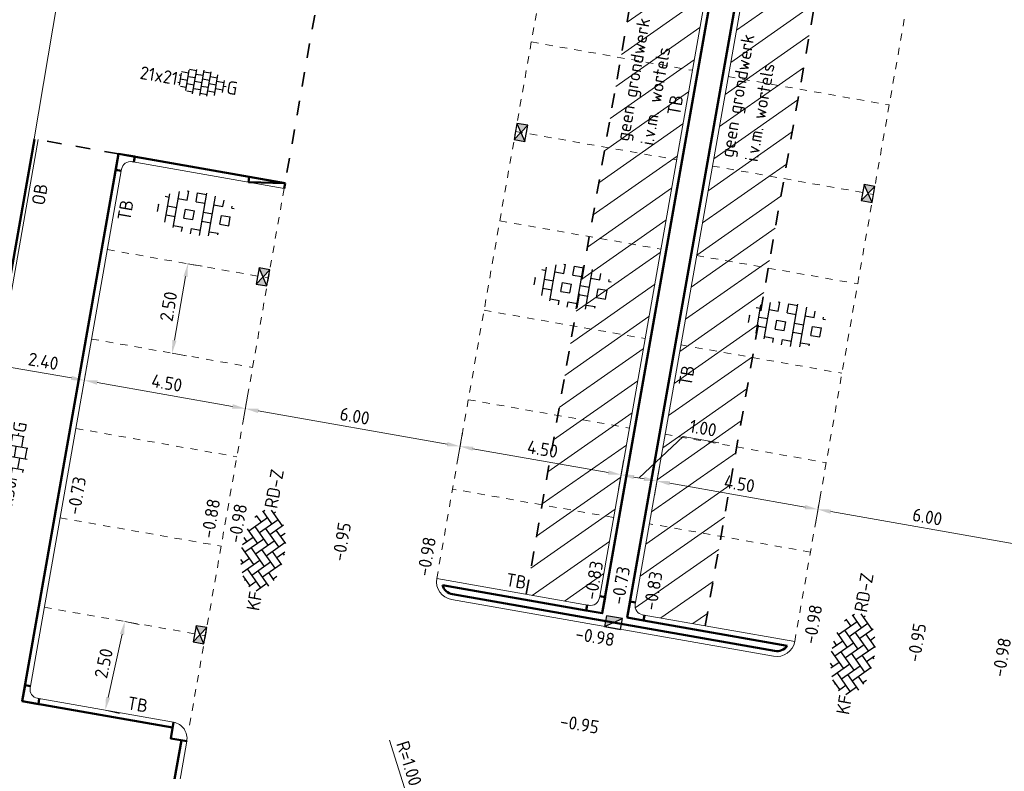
# Model space of a CAD drawing. Header units: metres. Extents: x 2514 to 227642, y 1683 to 852646.
# Tile 230 of 256: x 113797 to 113824, y 426382 to 426403. Entities that reach past the tile are written whole.
import ezdxf
from ezdxf.enums import TextEntityAlignment as Align
from ezdxf.lldxf.tags import DXFTag

# ---------------------------------------------------------------- set-up
doc = ezdxf.new("R2010")
doc.units = ezdxf.units.M
doc.linetypes.add('VW-1-1_STREEP', pattern=[2, 1, -1])
doc.linetypes.add('ZZ-HIDDEN-SO', pattern=[4, 2, -2])
doc.layers.get('Defpoints').update_dxf_attribs({"color": 244, "lineweight": 35})
for name, color, linetype, lineweight in [('B-GV-GR-ZONENIETGRAVEN-A', 1, 'Continuous', 18), ('B-WE-KG-GRENS_PERCEEL-GV', 252, 'KG-PERCEEL', 18), ('N-WE-GW-T18-200', 1, 'Continuous', 18), ('N-WE-RI-HWA_KOLK-S', 150, 'Continuous', 25), ('N-WE-VH-KANTOPSLUITING-T18', 1, 'Continuous', 18), ('N-WE-VH-KANTOPSLUITING_ACHTERKANTBAND-G', 1, 'Continuous', 50), ('N-WE-VH-KANTOPSLUITING_OPSLUITBAND_100X200-G', 1, 'Continuous', 18), ('N-WE-VH-KANTOPSLUITING_TROTTOIRBAND_130 150-G', 2, 'Continuous', 13), ('N-WE-VH-M', 7, 'Continuous', 18), ('N-WE-VH-MATERIAALGRENS-G', 7, 'ZZ-HIDDEN-SO', 35), ('N-WE-VH-NAP-T18', 1, 'Continuous', 18), ('N-WE-VH-VERHARDING_BETONSTRAATSTEEN-S', 1, 'Continuous', 25), ('N-WE-VH-VERHARDING_GRASBETONSTEEN-S', 94, 'Continuous', 25), ('N-WE-VH-VERHARDING_TEGEL-S', 1, 'Continuous', 25), ('N-WE-VW-MARKERING_LANGS_STREEP_11_010-G', 7, 'VW-1-1_STREEP', 13)]:
    doc.layers.add(name, color=color, linetype=linetype, lineweight=lineweight)
doc.styles.add('ISO', font='NLCS-ISO.ttf')
doc.styles.add('NLCS-ISO', font='NLCS-ISO.ttf', dxfattribs={"height": 1.8})
doc.styles.add('NLCS-ISO-M200-T18', font='NLCS-ISO.ttf', dxfattribs={"height": 0.36})
doc.styles.get("Standard").update_dxf_attribs({"font": 'romans'})
tags = doc.linetypes.add('KG-PERCEEL', pattern='A,5.5,-2,["P",Standard,S=1.8,R=0,X=-0.5,Y=-0.9],-2,5.5,-2,[5,NLCS.SHX,S=0.75,R=0,X=0,Y=0],-2', length=19).pattern_tags.tags
tags[6] = DXFTag(74, 10)
doc.dimstyles.new('NLCS-M200-T18-PIJL_L2_H1', dxfattribs={"dimscale": 0.2, "dimtxt": 2.5, "dimasz": 1.8, "dimexe": 2, "dimexo": 2, "dimgap": 0.7, "dimtad": 1, "dimzin": 0, "dimdsep": 46, "dimtxsty": 'NLCS-ISO-M200-T18', "dimcen": 0, "dimdle": 2, "dimclrd": 256, "dimclre": 256, "dimclrt": 1, "dimadec": 1, "dimazin": 0, "dimtfac": 1, "dimtdec": 3, "dimtofl": 0, "dimtmove": 0, "dimatfit": 3, "dimfxl": 2, "dimfxlon": 1, "dimtfillclr": 256, "dimtolj": 1, "dimtzin": 0, "dimlwd": -1, "dimlwe": -1, "dimarcsym": 0})
pattern_1 = [(34.99242704, (0, 0), (-0.3641522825, 0.5202096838), [])]

# ---------------------------------------------------------------- blocks, each defined once
blk = doc.blocks.new('SVH-TEGEL_300X300_DUN_HALFST_KL-SO')
for p, q in [((-1.84, 1.5), (-1.5, 1.5)), ((-1.5, -1.6), (-1.5, 1.6)), ((0, -1.78), (0, 1.78)), ((0, 1.5), (1.5, 1.5)), ((1.5, -1.6), (1.5, 1.6)), ((-3.08, 0.75), (-3, 0.75)), ((-3, -0.83), (-3, 0.83)), ((-3, 0), (-1.5, 0)), ((-1.5, 0.75), (0, 0.75)), ((0, 0), (1.5, 0)), ((1.5, 0.75), (3, 0.75)), ((3, -0.83), (3, 0.83)), ((3, 0), (3.39, 0)), ((-3.08, -0.75), (-3, -0.75)), ((-1.5, -0.75), (0, -0.75)), ((1.5, -0.75), (3, -0.75)), ((-1.84, -1.5), (-1.5, -1.5)), ((0, -1.5), (1.5, -1.5))]:
    blk.add_line(p, q)
at = {"style": 'NLCS-ISO'}
blk.add_attdef('FORMAAT', text='', height=1.8, dxfattribs=at).set_placement((-3.18, 0), align=Align.MIDDLE_RIGHT)
blk.add_attdef('KLEUR', text='', height=1.8, dxfattribs=at).set_placement((3.49, 0), align=Align.MIDDLE_LEFT)
at = {"style": 'NLCS-ISO', "flags": 1}
blk.add_attdef('FUNCTIE', text='', height=1.8, dxfattribs=at).set_placement((0.12, -3.58), align=Align.MIDDLE_CENTER)
blk = doc.blocks.new('*D384')
at = {"layer": 'Defpoints', "color": 0, "transparency": 16777216}
for p in [(113796.486, 426394.67), (113798.85, 426394.254), (113798.63, 426393.007)]:
    blk.add_point(p, dxfattribs=at)
at = {"layer": 'N-WE-VH-M', "transparency": 16777216}
for p, q in [((113796.336, 426393.817), (113796.197, 426393.03)), ((113798.699, 426393.401), (113798.561, 426392.613)), ((113796.621, 426393.361), (113798.276, 426393.07))]:
    blk.add_line(p, q, dxfattribs=at)
for points in [[(113796.631, 426393.42), (113796.611, 426393.302), (113796.266, 426393.423)], [(113798.286, 426393.129), (113798.265, 426393.011), (113798.63, 426393.007)]]:
    blk.add_solid(points, dxfattribs=at)
at = {"layer": 'N-WE-VH-M', "color": 1, "transparency": 16777216, "insert": (113797.504, 426393.531), "char_height": 0.36, "attachment_point": 5, "rotation": 350.0136, "style": 'NLCS-ISO-M200-T18'}
blk.add_mtext('\\A1;2.40', dxfattribs=at)
blk = doc.blocks.new('*D385')
at = {"layer": 'Defpoints', "color": 0, "transparency": 16777216}
for p in [(113798.85, 426394.254), (113803.262, 426393.363), (113803.062, 426392.227)]:
    blk.add_point(p, dxfattribs=at)
at = {"layer": 'N-WE-VH-M', "transparency": 16777216}
for p, q in [((113798.699, 426393.401), (113798.561, 426392.613)), ((113798.985, 426392.945), (113802.707, 426392.289)), ((113803.131, 426392.621), (113802.993, 426391.833))]:
    blk.add_line(p, q, dxfattribs=at)
for points in [[(113798.995, 426393.004), (113798.974, 426392.886), (113798.63, 426393.007)], [(113802.718, 426392.348), (113802.697, 426392.23), (113803.062, 426392.227)]]:
    blk.add_solid(points, dxfattribs=at)
at = {"layer": 'N-WE-VH-M', "color": 1, "transparency": 16777216, "insert": (113800.902, 426392.932), "char_height": 0.36, "attachment_point": 5, "rotation": 350.0136, "style": 'NLCS-ISO-M200-T18'}
blk.add_mtext('\\A1;4.50', dxfattribs=at)
blk = doc.blocks.new('*D386')
at = {"layer": 'Defpoints', "color": 0, "transparency": 16777216}
for p in [(113803.262, 426393.363), (113809.171, 426392.322), (113808.971, 426391.186)]:
    blk.add_point(p, dxfattribs=at)
at = {"layer": 'N-WE-VH-M', "transparency": 16777216}
for p, q in [((113803.131, 426392.621), (113802.993, 426391.833)), ((113803.416, 426392.164), (113808.616, 426391.249)), ((113809.04, 426391.58), (113808.902, 426390.792))]:
    blk.add_line(p, q, dxfattribs=at)
for points in [[(113803.427, 426392.224), (113803.406, 426392.105), (113803.062, 426392.227)], [(113808.627, 426391.308), (113808.606, 426391.19), (113808.971, 426391.186)]]:
    blk.add_solid(points, dxfattribs=at)
at = {"layer": 'N-WE-VH-M', "color": 1, "transparency": 16777216, "insert": (113806.072, 426392.022), "char_height": 0.36, "attachment_point": 5, "rotation": 350.0136, "style": 'NLCS-ISO-M200-T18'}
blk.add_mtext('\\A1;6.00', dxfattribs=at)
blk = doc.blocks.new('*D387')
at = {"layer": 'Defpoints', "color": 0, "transparency": 16777216}
for p in [(113809.171, 426392.322), (113813.603, 426391.542), (113813.403, 426390.406)]:
    blk.add_point(p, dxfattribs=at)
at = {"layer": 'N-WE-VH-M', "transparency": 16777216}
for p, q in [((113809.04, 426391.58), (113808.902, 426390.792)), ((113809.326, 426391.124), (113813.048, 426390.468)), ((113813.472, 426390.8), (113813.333, 426390.012))]:
    blk.add_line(p, q, dxfattribs=at)
for points in [[(113809.336, 426391.183), (113809.315, 426391.065), (113808.971, 426391.186)], [(113813.059, 426390.528), (113813.038, 426390.409), (113813.403, 426390.406)]]:
    blk.add_solid(points, dxfattribs=at)
at = {"layer": 'N-WE-VH-M', "color": 1, "transparency": 16777216, "insert": (113811.242, 426391.111), "char_height": 0.36, "attachment_point": 5, "rotation": 350.0136, "style": 'NLCS-ISO-M200-T18'}
blk.add_mtext('\\A1;4.50', dxfattribs=at)
blk = doc.blocks.new('*D388')
at = {"layer": 'Defpoints', "color": 0, "transparency": 16777216}
for p in [(113813.603, 426391.542), (113814.588, 426391.369), (113814.388, 426390.233)]:
    blk.add_point(p, dxfattribs=at)
at = {"layer": 'N-WE-VH-M', "transparency": 16777216}
for p, q in [((113813.895, 426390.319), (113815.111, 426391.462)), ((113815.111, 426391.462), (113816.096, 426391.289)), ((113813.472, 426390.8), (113813.333, 426390.012)), ((113814.457, 426390.627), (113814.318, 426389.839)), ((113813.757, 426390.344), (113814.033, 426390.295))]:
    blk.add_line(p, q, dxfattribs=at)
for points in [[(113813.768, 426390.403), (113813.747, 426390.285), (113813.403, 426390.406)], [(113814.044, 426390.354), (113814.023, 426390.236), (113814.388, 426390.233)]]:
    blk.add_solid(points, dxfattribs=at)
at = {"layer": 'N-WE-VH-M', "color": 1, "transparency": 16777216, "insert": (113815.659, 426391.69), "char_height": 0.36, "attachment_point": 5, "rotation": 350.0136, "style": 'NLCS-ISO-M200-T18'}
blk.add_mtext('\\A1;1.00', dxfattribs=at)
blk = doc.blocks.new('*D389')
at = {"layer": 'Defpoints', "color": 0, "transparency": 16777216}
for p in [(113814.588, 426391.369), (113819.02, 426390.588), (113818.82, 426389.452)]:
    blk.add_point(p, dxfattribs=at)
at = {"layer": 'N-WE-VH-M', "transparency": 16777216}
for p, q in [((113814.457, 426390.627), (113814.318, 426389.839)), ((113814.742, 426390.17), (113818.465, 426389.515)), ((113818.889, 426389.846), (113818.75, 426389.058))]:
    blk.add_line(p, q, dxfattribs=at)
for points in [[(113814.753, 426390.229), (113814.732, 426390.111), (113814.388, 426390.233)], [(113818.475, 426389.574), (113818.455, 426389.456), (113818.82, 426389.452)]]:
    blk.add_solid(points, dxfattribs=at)
at = {"layer": 'N-WE-VH-M', "color": 1, "transparency": 16777216, "insert": (113816.659, 426390.158), "char_height": 0.36, "attachment_point": 5, "rotation": 350.0136, "style": 'NLCS-ISO-M200-T18'}
blk.add_mtext('\\A1;4.50', dxfattribs=at)
blk = doc.blocks.new('*D390')
at = {"layer": 'Defpoints', "color": 0, "transparency": 16777216}
for p in [(113819.02, 426390.588), (113824.929, 426389.548), (113824.729, 426388.412)]:
    blk.add_point(p, dxfattribs=at)
at = {"layer": 'N-WE-VH-M', "transparency": 16777216}
for p, q in [((113818.889, 426389.846), (113818.75, 426389.058)), ((113819.174, 426389.39), (113824.374, 426388.474)), ((113824.798, 426388.806), (113824.659, 426388.018))]:
    blk.add_line(p, q, dxfattribs=at)
for points in [[(113819.184, 426389.449), (113819.164, 426389.331), (113818.82, 426389.452)], [(113824.384, 426388.533), (113824.364, 426388.415), (113824.729, 426388.412)]]:
    blk.add_solid(points, dxfattribs=at)
at = {"layer": 'N-WE-VH-M', "color": 1, "transparency": 16777216, "insert": (113821.83, 426389.247), "char_height": 0.36, "attachment_point": 5, "rotation": 350.0136, "style": 'NLCS-ISO-M200-T18'}
blk.add_mtext('\\A1;6.00', dxfattribs=at)
blk = doc.blocks.new('N-SRI-KOLK_STRAAT_450X300-SO')
h = blk.add_hatch(color=256)
h.dxf.hatch_style = 1
h.paths.add_polyline_path([(0, 0.75), (-1.125, 1.5), (-1.125, 0)])
h.paths.add_polyline_path([(1.125, 1.5), (0, 0.75), (1.125, 0)])
for p, q in [((-1.125, 0), (1.125, 1.5)), ((1.125, 0), (-1.125, 1.5))]:
    blk.add_line(p, q)
at = {"flags": 128}
blk.add_lwpolyline([(-1.125, 0), (1.125, 0), (1.125, 1.5), (-1.125, 1.5)], close=True, dxfattribs=at)
blk = doc.blocks.new('N-SRI-KOLK_TROTTOIR-SO')
blk.add_hatch(color=256).paths.add_polyline_path([(1.125, 1.5), (-1.125, 1.5), (-1.125, 0)])
blk.add_line((-1.125, 0), (1.125, 1.5))
at = {"flags": 128}
blk.add_lwpolyline([(-1.125, 0), (1.125, 0), (1.125, 1.5), (-1.125, 1.5)], close=True, dxfattribs=at)
blk = doc.blocks.new('hoekblok inw. 25')
at = {"layer": 'N-WE-VH-KANTOPSLUITING_ACHTERKANTBAND-G', "ltscale": 0.2, "flags": 128}
blk.add_lwpolyline([(-0.45, 0.15), (-0.45, 0), (0, 0), (0, 0.45), (-0.15, 0.45)], dxfattribs=at)
at = {"layer": 'N-WE-VH-KANTOPSLUITING_TROTTOIRBAND_130 150-G', "ltscale": 0.2, "flags": 128}
blk.add_lwpolyline([(-0.15, 0.45), (-0.15, 0.4, -0.414214), (-0.4, 0.15), (-0.45, 0.15)], format="xyb", dxfattribs=at)
blk = doc.blocks.new('*D536')
at = {"layer": 'Defpoints', "color": 0, "ltscale": 0.2, "transparency": 16777216}
for p in [(113807.713, 426380.942), (113808.015, 426379.989)]:
    blk.add_point(p, dxfattribs=at)
at = {"layer": 'N-WE-VH-M', "ltscale": 0.2, "transparency": 16777216}
blk.add_line((113807.03, 426383.097), (113807.604, 426381.285), dxfattribs=at)
blk.add_solid([(113807.661, 426381.304), (113807.547, 426381.267), (113807.713, 426380.942)], dxfattribs=at)
at = {"layer": 'N-WE-VH-M', "color": 1, "ltscale": 0.2, "transparency": 16777216, "insert": (113807.568, 426382.459), "char_height": 0.36, "attachment_point": 5, "rotation": 287.5801, "style": 'NLCS-ISO-M200-T18'}
blk.add_mtext('\\A1;R=1.00', dxfattribs=at)
blk = doc.blocks.new('SVH-TEGEL_200X200_HALFST_KL-SO')
for p, q in [((-1, 1.5), (-2, 1.5)), ((-2, -1.44), (-2, 1.44)), ((-1, -1.7), (-1, 1.7)), ((0, -1.78), (0, 1.78)), ((1, 1.5), (0, 1.5)), ((1, -1.7), (1, 1.7)), ((2, -1.44), (2, 1.44)), ((-3, 0.5), (-3.26, 0.5)), ((-2, 1), (-3, 1)), ((-3, -0.83), (-3, 0.83)), ((-2, 0), (-3, 0)), ((-1, 0.5), (-2, 0.5)), ((0, 1), (-1, 1)), ((0, 0), (-1, 0)), ((1, 0.5), (0, 0.5)), ((2, 1), (1, 1)), ((2, 0), (1, 0)), ((3, 0.5), (2, 0.5)), ((3, -0.83), (3, 0.83)), ((3.39, 0), (3, 0)), ((-3, -0.5), (-3.26, -0.5)), ((-2, -1), (-2.81, -1)), ((-1, -0.5), (-2, -0.5)), ((0, -1), (-1, -1)), ((1, -0.5), (0, -0.5)), ((2, -1), (1, -1)), ((3, -0.5), (2, -0.5)), ((-1, -1.5), (-1.84, -1.5)), ((1, -1.5), (0, -1.5))]:
    blk.add_line(p, q)
at = {"style": 'NLCS-ISO'}
blk.add_attdef('FORMAAT', text='', height=1.8, dxfattribs=at).set_placement((-3.36, 0), align=Align.MIDDLE_RIGHT)
blk.add_attdef('KLEUR', text='', height=1.8, dxfattribs=at).set_placement((3.49, 0), align=Align.MIDDLE_LEFT)
at = {"style": 'NLCS-ISO', "flags": 1}
blk.add_attdef('FUNCTIE', text='', height=1.8, dxfattribs=at).set_placement((0.12, -3.58), align=Align.MIDDLE_CENTER)
blk = doc.blocks.new('*D691')
at = {"layer": 'Defpoints', "color": 0, "ltscale": 0.2, "transparency": 16777216}
for p in [(113799.745, 426386.367), (113799.745, 426386.367), (113799.206, 426383.923)]:
    blk.add_point(p, dxfattribs=at)
at = {"layer": 'N-WE-VH-M', "ltscale": 0.2, "transparency": 16777216}
for p, q in [((113799.745, 426386.367), (113800.136, 426386.28)), ((113799.284, 426384.275), (113799.668, 426386.015)), ((113799.206, 426383.923), (113799.597, 426383.837))]:
    blk.add_line(p, q, dxfattribs=at)
for points in [[(113799.609, 426386.028), (113799.726, 426386.002), (113799.745, 426386.367)], [(113799.225, 426384.288), (113799.342, 426384.262), (113799.206, 426383.923)]]:
    blk.add_solid(points, dxfattribs=at)
at = {"layer": 'N-WE-VH-M', "ltscale": 0.2, "transparency": 16777216, "insert": (113799.163, 426385.214), "char_height": 0.36, "attachment_point": 5, "rotation": 77.5541, "style": 'NLCS-ISO-M200-T18'}
blk.add_mtext('\\A1;2.50', dxfattribs=at)
blk = doc.blocks.new('*D692')
at = {"layer": 'Defpoints', "color": 0, "ltscale": 0.2, "transparency": 16777216}
for p in [(113801.48, 426396.215), (113801.48, 426396.215), (113801.046, 426393.753)]:
    blk.add_point(p, dxfattribs=at)
at = {"layer": 'N-WE-VH-M', "ltscale": 0.2, "transparency": 16777216}
for p, q in [((113801.48, 426396.215), (113801.873, 426396.146)), ((113801.108, 426394.108), (113801.417, 426395.861)), ((113801.046, 426393.753), (113801.44, 426393.684))]:
    blk.add_line(p, q, dxfattribs=at)
for points in [[(113801.358, 426395.871), (113801.476, 426395.85), (113801.48, 426396.215)], [(113801.049, 426394.118), (113801.168, 426394.097), (113801.046, 426393.753)]]:
    blk.add_solid(points, dxfattribs=at)
at = {"layer": 'N-WE-VH-M', "ltscale": 0.2, "transparency": 16777216, "insert": (113800.948, 426395.04), "char_height": 0.36, "attachment_point": 5, "rotation": 80.0136, "style": 'NLCS-ISO-M200-T18'}
blk.add_mtext('\\A1;2.50', dxfattribs=at)
blk = doc.blocks.new('SVH-GRASBETONSTEEN_01-SO')
at = {"ltscale": 0.1}
for p, q in [((-1.98, 2.79), (-1.75, 2.79)), ((-1.75, 1.54), (-1.75, 2.79)), ((-0.5, 2.79), (0.75, 2.79)), ((-0.5, 1.54), (-0.5, 2.79)), ((0.75, -2.95), (0.75, 2.95)), ((2, -2.78), (2, 2.78)), ((-4.84, 1.54), (-4.25, 1.54)), ((-4.25, -1.97), (-4.25, 1.97)), ((-3, -2.52), (-3, 2.52)), ((-3, 1.54), (-1.75, 1.54)), ((-0.5, 1.54), (0.75, 1.54)), ((2, 1.54), (3.25, 1.54)), ((3.25, 1.54), (3.25, 2.43)), ((4.5, 1.54), (4.5, 1.8)), ((4.5, 1.54), (4.84, 1.54)), ((-5.63, 0.29), (-5.5, 0.29)), ((-5.5, -0.71), (-5.5, 0.29)), ((-4.25, 0.29), (-3, 0.29)), ((-1.75, 0.29), (-0.5, 0.29)), ((-1.75, -0.96), (-1.75, 0.29)), ((-0.5, -0.96), (-0.5, 0.29)), ((0.75, 0.29), (2, 0.29)), ((3.25, 0.29), (4.5, 0.29)), ((3.25, -0.96), (3.25, 0.29)), ((4.5, -0.96), (4.5, 0.29)), ((-4.25, -0.96), (-3, -0.96)), ((-1.75, -0.96), (-0.5, -0.96)), ((0.75, -0.96), (2, -0.96)), ((3.25, -0.96), (4.5, -0.96)), ((-3, -2.21), (-1.75, -2.21)), ((-1.75, -2.83), (-1.75, -2.21)), ((-0.5, -2.21), (0.75, -2.21)), ((-0.5, -2.96), (-0.5, -2.21)), ((2, -2.21), (3.25, -2.21)), ((3.25, -2.43), (3.25, -2.21))]:
    blk.add_line(p, q, dxfattribs=at)
at = {"style": 'NLCS-ISO', "flags": 1}
blk.add_attdef('FUNCTIE', text='', height=1.8, dxfattribs=at).set_placement((0.12, -3.58), align=Align.MIDDLE_CENTER)
blk = doc.blocks.new('SVH-BSS_KEIFORMAAT_KEPER-SO')
at = {"ltscale": 0.1}
for p, q in [((-2.23, 0.74), (-0.21, 2.76)), ((0.22, 2.75), (1.48, 1.48)), ((-5.2, 0.74), (-4.03, 1.91)), ((-5.2, -0.74), (-2.97, 1.48)), ((-4.56, 1.6), (-4.45, 1.48)), ((-3.6, 2.11), (-1.48, 0)), ((-2.48, 2.48), (-1.48, 1.48)), ((-2.23, 2.23), (-1.85, 2.61)), ((-2.23, -0.74), (0, 1.48)), ((-0.74, 2.23), (1.48, 0)), ((0.74, 2.23), (1.2, 2.68)), ((0.74, 0.74), (2.45, 2.45)), ((0.74, -0.74), (2.97, 1.48)), ((2.23, 2.23), (4.45, 0)), ((3.71, 0.74), (4.5, 1.53)), ((4.22, 1.72), (4.45, 1.48)), ((-5.34, 0.88), (-4.45, 0)), ((-4.81, -1.84), (-2.97, 0)), ((-3.71, 0.74), (-1.48, -1.48)), ((-2.23, -2.23), (0, 0)), ((-0.74, 0.74), (1.48, -1.48)), ((0.74, -2.23), (2.97, 0)), ((2.23, 0.74), (4.45, -1.48)), ((3.71, -0.74), (5.25, 0.79)), ((5.2, 0.74), (5.39, 0.55)), ((-5.73, -0.2), (-4.45, -1.48)), ((-3.71, -0.74), (-1.48, -2.97)), ((-0.74, -0.74), (1.48, -2.97)), ((2.23, -0.74), (3.84, -2.36)), ((3.71, -2.23), (5.57, -0.37)), ((5.2, -0.74), (5.41, -0.95)), ((-3.89, -2.41), (-2.97, -1.48)), ((-3.71, -2.23), (-3.27, -2.67)), ((-1.59, -3.08), (0, -1.48)), ((-0.74, -2.23), (0.21, -3.18)), ((1.36, -3.09), (2.97, -1.48)), ((2.23, -2.23), (2.78, -2.78)), ((-0.22, -3.19), (0, -2.97))]:
    blk.add_line(p, q, dxfattribs=at)
at = {"style": 'NLCS-ISO'}
blk.add_attdef('FORMAAT', text='', height=1.8, dxfattribs=at).set_placement((-5.83, -0.22), align=Align.MIDDLE_RIGHT)
blk.add_attdef('KLEUR', text='', height=1.8, dxfattribs=at).set_placement((5.82, -0.22), align=Align.MIDDLE_LEFT)
at = {"style": 'NLCS-ISO', "flags": 1}
blk.add_attdef('FUNCTIE', text='', height=1.8, dxfattribs=at).set_placement((0.12, -3.58), align=Align.MIDDLE_CENTER)

msp = doc.modelspace()

# ---------------------------------------------------------------- hatches: boundary and pattern name
at = {"layer": 'B-GV-GR-ZONENIETGRAVEN-A', "ltscale": 0.2}
h = msp.add_hatch(dxfattribs=at)
h.set_pattern_fill('ANSI31', color=256, scale=0.2)
h.set_pattern_definition(pattern_1)
edge = h.paths.add_edge_path()
edge.add_line((113820.764, 426443.744), (113810.793, 426387.115))
edge.add_line((113810.793, 426387.115), (113812.467, 426386.82))
edge.add_arc((113812.552, 426387.067), 0.262, 250.8604, 359.2819)
edge.add_line((113812.814, 426387.064), (113822.682, 426443.101))
edge.add_arc((113822.436, 426443.188), 0.26, 340.5686, 449.5338)
edge.add_line((113822.438, 426443.448), (113820.764, 426443.744))
h = msp.add_hatch(dxfattribs=at)
h.set_pattern_fill('ANSI31', color=256, scale=0.2)
h.set_pattern_definition(pattern_1)
edge = h.paths.add_edge_path()
edge.add_line((113823.667, 426442.929), (113813.799, 426386.89))
edge.add_arc((113814.047, 426386.804), 0.262, 160.9054, 269.0884)
edge.add_line((113814.043, 426386.542), (113815.717, 426386.248))
edge.add_line((113815.717, 426386.248), (113825.688, 426442.877))
edge.add_line((113825.688, 426442.877), (113824.014, 426443.172))
edge.add_arc((113823.928, 426442.925), 0.262, 70.7296, 179.1461)

# ---------------------------------------------------------------- linework, layer by layer
at = {"layer": 'B-WE-KG-GRENS_PERCEEL-GV', "ltscale": 0.2}
msp.add_lwpolyline([(113784.036, 426403.844), (113757.33, 426408.423), (113753.675, 426386.115), (113793.747, 426378.92), (113798.145, 426404.996)], dxfattribs=at)
at = {"layer": 'N-WE-VH-KANTOPSLUITING_ACHTERKANTBAND-G', "ltscale": 0.2}
for p, q in [((113822.907, 426443.519), (113812.884, 426386.595)), ((113813.573, 426386.473), (113823.597, 426443.398)), ((113799.723, 426399.215), (113804.155, 426398.435)), ((113812.441, 426386.672), (113808.485, 426387.369)), ((113808.762, 426387.117), (113817.626, 426385.557)), ((113817.972, 426385.699), (113814.016, 426386.395))]:
    msp.add_line(p, q, dxfattribs=at)
for points in [[(113672.568, 426486.984), (113695.699, 426482.95), (113699.242, 426477.951), (113685.599, 426397.892), (113793.615, 426378.943), (113797.261, 426399.649)], [(113801.059, 426383.445), (113796.922, 426384.173), (113799.575, 426399.241)], [(113801.45, 426383.072), (113801.45, 426383.071), (113801.007, 426383.149), (113801.085, 426383.592)], [(113800.942, 426381.055), (113801.302, 426383.097)]]:
    msp.add_lwpolyline(points, dxfattribs=at)
at = {"layer": 'N-WE-VH-KANTOPSLUITING_ACHTERKANTBAND-G', "ltscale": 0.2, "flags": 128}
for points in [[(113803.17, 426398.608), (113803.144, 426398.46)], [(113803.144, 426398.46), (113804.155, 426398.435)], [(113804.155, 426398.435), (113804.129, 426398.287)]]:
    msp.add_lwpolyline(points, dxfattribs=at)
at = {"layer": 'N-WE-VH-KANTOPSLUITING_ACHTERKANTBAND-G', "ltscale": 0.2}
for centre, start, end in [((113808.823, 426387.462), 195.3905, 260.0136), ((113817.687, 426385.901), 260.0136, 324.6366)]:
    msp.add_arc(centre, 0.35, start, end, dxfattribs=at)
at = {"layer": 'N-WE-VH-KANTOPSLUITING_OPSLUITBAND_100X200-G', "ltscale": 0.2}
msp.add_lwpolyline([(113672.551, 426486.885), (113695.641, 426482.859), (113699.137, 426477.927), (113685.484, 426397.811), (113793.696, 426378.827), (113797.36, 426399.632)], dxfattribs=at)
at = {"layer": 'N-WE-VH-KANTOPSLUITING_TROTTOIRBAND_130 150-G', "ltscale": 0.2}
for p, q in [((113812.814, 426387.064), (113822.694, 426443.173)), ((113813.799, 426386.89), (113823.667, 426442.929)), ((113799.92, 426399.028), (113804.129, 426398.287)), ((113812.53, 426386.809), (113808.33, 426387.549)), ((113808.736, 426386.97), (113817.6, 426385.409)), ((113818.179, 426385.815), (113813.979, 426386.554))]:
    msp.add_line(p, q, dxfattribs=at)
msp.add_lwpolyline([(113797.148, 426384.59), (113799.645, 426398.772)], dxfattribs=at)
msp.add_lwpolyline([(113801.09, 426381.029), (113801.45, 426383.071, 0.414214), (113801.085, 426383.592), (113797.328, 426384.254)], format="xyb", dxfattribs=at)
for centre, start, end in [((113808.823, 426387.462), 170.0136, 260.0136), ((113817.687, 426385.901), 260.0136, 350.0136)]:
    msp.add_arc(centre, 0.5, start, end, dxfattribs=at)
at = {"layer": 'N-WE-VH-MATERIAALGRENS-G', "ltscale": 0.2}
for p, q in [((113810.793, 426387.115), (113820.764, 426443.744)), ((113815.717, 426386.248), (113825.688, 426442.877))]:
    msp.add_line(p, q, dxfattribs=at)
at = {"layer": 'N-WE-VH-MATERIAALGRENS-G', "ltscale": 0.2, "flags": 128}
for points in [[(113804.97, 426403.064), (113804.155, 426398.435)], [(113799.575, 426399.241), (113797.34, 426399.635)]]:
    msp.add_lwpolyline(points, dxfattribs=at)
at = {"layer": 'N-WE-VW-MARKERING_LANGS_STREEP_11_010-G', "ltscale": 0.2}
for p, q in [((113808.33, 426387.549), (113818.302, 426444.178)), ((113818.179, 426385.815), (113828.15, 426442.443)), ((113810.932, 426402.321), (113815.364, 426401.541)), ((113816.348, 426401.368), (113820.78, 426400.587)), ((113810.498, 426399.859), (113814.93, 426399.079)), ((113815.915, 426398.906), (113820.347, 426398.125)), ((113801.528, 426383.514), (113804.129, 426398.287)), ((113810.065, 426397.397), (113814.496, 426396.617)), ((113799.264, 426396.605), (113803.695, 426395.825)), ((113815.481, 426396.443), (113819.913, 426395.663)), ((113809.631, 426394.935), (113814.063, 426394.155)), ((113798.83, 426394.143), (113803.262, 426393.363)), ((113815.048, 426393.981), (113819.48, 426393.201)), ((113809.198, 426392.473), (113813.629, 426391.693)), ((113798.397, 426391.681), (113802.828, 426390.901)), ((113814.614, 426391.519), (113819.046, 426390.739)), ((113813.196, 426389.23), (113808.764, 426390.011)), ((113797.963, 426389.219), (113802.395, 426388.439)), ((113818.613, 426388.277), (113814.181, 426389.057)), ((113797.529, 426386.757), (113801.961, 426385.976))]:
    msp.add_line(p, q, dxfattribs=at)

# ---------------------------------------------------------------- block references
at = {"ltscale": 0.2}
for p, rotation in [((113799.575, 426399.241), 170.1650756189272), ((113813.573, 426386.473), 259.9471167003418), ((113796.922, 426384.173), 259.9471167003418)]:
    msp.add_blockref('hoekblok inw. 25', p, dxfattribs=dict(at, rotation=rotation))
at = {"rotation": 350.0711433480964}
msp.add_blockref('hoekblok inw. 25', (113812.884, 426386.595), dxfattribs=at)
at = {"layer": 'N-WE-RI-HWA_KOLK-S', "ltscale": 0.2, "xscale": 0.2, "yscale": 0.2, "zscale": 0.2}
for name, p, rotation in [('N-SRI-KOLK_STRAAT_450X300-SO', (113810.498, 426399.859), 260.0135621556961), ('N-SRI-KOLK_STRAAT_450X300-SO', (113820.347, 426398.125), 80.01356213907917), ('N-SRI-KOLK_STRAAT_450X300-SO', (113803.695, 426395.825), 80.0135621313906), ('N-SRI-KOLK_TROTTOIR-SO', (113813.168, 426386.189), 350.0135621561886), ('N-SRI-KOLK_STRAAT_450X300-SO', (113801.961, 426385.976), 80.01356215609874)]:
    msp.add_blockref(name, p, dxfattribs=dict(at, rotation=rotation))
at = {"layer": 'N-WE-VH-VERHARDING_BETONSTRAATSTEEN-S', "xscale": 0.2, "yscale": 0.2, "zscale": 0.2, "rotation": 80.01356215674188}
for p in [(113803.516, 426388.349), (113819.745, 426385.491)]:
    msp.add_blockref('SVH-BSS_KEIFORMAAT_KEPER-SO', p, dxfattribs=at).add_auto_attribs({'FORMAAT': 'KF', 'KLEUR': 'RD-Z'})
at = {"layer": 'N-WE-VH-VERHARDING_GRASBETONSTEEN-S', "xscale": 0.2, "yscale": 0.2, "zscale": 0.2, "rotation": 350.06}
for p in [(113801.751, 426397.602), (113812.122, 426395.583), (113818.02, 426394.545)]:
    msp.add_blockref('SVH-GRASBETONSTEEN_01-SO', p, dxfattribs=at)
at = {"layer": 'N-WE-VH-VERHARDING_TEGEL-S'}
for name, p, xscale, yscale, zscale, rotation, values in [('SVH-TEGEL_200X200_HALFST_KL-SO', (113801.865, 426401.198), 0.2000000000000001, 0.2000000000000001, 0.2000000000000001, 350.3468327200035, {'FORMAAT': '21x21', 'KLEUR': 'G'}), ('SVH-TEGEL_300X300_DUN_HALFST_KL-SO', (113796.707, 426390.886), 0.2, 0.2, 0.2, 80.01356216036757, {'FORMAAT': '30x30', 'KLEUR': 'G'})]:
    msp.add_blockref(name, p, dxfattribs=dict(at, xscale=xscale, yscale=yscale, zscale=zscale, rotation=rotation)).add_auto_attribs(values)

# ---------------------------------------------------------------- texts
at = {"layer": 'N-WE-GW-T18-200', "ltscale": 0.2, "style": 'NLCS-ISO-M200-T18'}
for s, p in [('geen grondwerk', (113813.613, 426399.569)), ('geen grondwerk', (113816.484, 426399.12)), ('i.v.m. wortels', (113814.287, 426399.45)), ('i.v.m. wortels', (113817.157, 426399.001))]:
    msp.add_text(s, height=0.36, rotation=80.0136, dxfattribs=at).set_placement(p)
at = {"layer": 'N-WE-VH-KANTOPSLUITING-T18', "style": 'NLCS-ISO-M200-T18'}
for s, rotation, p in [('TB', 80.1086, (113815.021, 426400.277)), ('OB', 80.1086, (113797.53, 426397.806)), ('TB', 80.1086, (113799.892, 426397.383)), ('TB', 80.1086, (113815.337, 426392.829)), ('TB', 350.05, (113810.21, 426387.351)), ('TB', 350.05, (113799.791, 426383.953))]:
    msp.add_text(s, height=0.36, rotation=rotation, dxfattribs=at).set_placement(p)
at = {"layer": 'N-WE-VH-NAP-T18', "style": 'ISO'}
for s, rotation, p in [('-0.73', 80.1086, (113798.504, 426389.281)), ('-0.88', 80.1086, (113802.189, 426388.635)), ('-0.98', 80.1086, (113802.932, 426388.504)), ('-0.95', 80.1086, (113805.793, 426388.002)), ('-0.98', 80.1086, (113808.13, 426387.592)), ('-0.83', 80.1086, (113812.731, 426386.941)), ('-0.73', 80.1086, (113813.475, 426386.81)), ('-0.83', 80.1086, (113814.366, 426386.654)), ('-0.98', 80.1086, (113818.761, 426385.727)), ('-0.95', 80.1086, (113821.622, 426385.226)), ('-0.98', 350.05, (113812.124, 426385.863)), ('-0.98', 80.1086, (113823.959, 426384.816)), ('-0.95', 350.05, (113811.701, 426383.455))]:
    msp.add_text(s, height=0.36, rotation=rotation, dxfattribs=at).set_placement(p)

# ---------------------------------------------------------------- dimensions: what is measured, and where the dimension line sits
at = {"layer": 'N-WE-VH-M', "ltscale": 0.2}
for p1, p2, picture, middle in [((113801.046, 426393.753), (113801.48, 426396.215), '*D692', (113800.948, 426395.04)), ((113799.206, 426383.923), (113799.745, 426386.367), '*D691', (113799.163, 426385.214))]:
    dim = msp.add_aligned_dim(p1=p1, p2=p2, distance=0, dimstyle='NLCS-M200-T18-PIJL_L2_H1', override={"dimclrt": 256}, dxfattribs=at)
    dim.commit()
    dim.dimension.update_dxf_attribs({"geometry": picture, "text_midpoint": middle})
at = {"layer": 'N-WE-VH-M'}
for base, p1, p2, override, picture, middle in [((113798.63, 426393.007), (113796.486, 426394.67), (113798.85, 426394.254), {"dimclrt": 1}, '*D384', (113797.504, 426393.531)), ((113803.062, 426392.227), (113798.85, 426394.254), (113803.262, 426393.363), {"dimclrt": 1, "dimtmove": 1}, '*D385', (113800.902, 426392.932)), ((113808.971, 426391.186), (113803.262, 426393.363), (113809.171, 426392.322), {"dimclrt": 1, "dimtmove": 1}, '*D386', (113806.072, 426392.022)), ((113813.403, 426390.406), (113809.171, 426392.322), (113813.603, 426391.542), {"dimclrt": 1, "dimtmove": 1}, '*D387', (113811.242, 426391.111)), ((113818.82, 426389.452), (113814.588, 426391.369), (113819.02, 426390.588), {"dimclrt": 1, "dimtmove": 1}, '*D389', (113816.659, 426390.158)), ((113824.729, 426388.412), (113819.02, 426390.588), (113824.929, 426389.548), {"dimclrt": 1, "dimtmove": 1}, '*D390', (113821.83, 426389.247))]:
    dim = msp.add_linear_dim(base=base, p1=p1, p2=p2, angle=350.0136, dimstyle='NLCS-M200-T18-PIJL_L2_H1', override=override, dxfattribs=at)
    dim.commit()
    dim.dimension.update_dxf_attribs({"geometry": picture, "text_midpoint": middle})
dim = msp.add_linear_dim(base=(113814.388, 426390.233), p1=(113813.603, 426391.542), p2=(113814.588, 426391.369), angle=350.0136, dimstyle='NLCS-M200-T18-PIJL_L2_H1', override={"dimclrt": 1, "dimtmove": 1}, dxfattribs=at)
dim.commit()
dim.dimension.update_dxf_attribs({"geometry": '*D388', "text_midpoint": (113815.249, 426391.438), "dimtype": 160})
at = {"layer": 'N-WE-VH-M', "ltscale": 0.2}
dim = msp.add_radius_dim(center=(113808.015, 426379.989), mpoint=(113807.713, 426380.942), dimstyle='NLCS-M200-T18-PIJL_L2_H1', override={"dimpost": 'R=<>'}, dxfattribs=at)
dim.commit()
dim.dimension.update_dxf_attribs({"geometry": '*D536', "text_midpoint": (113807.568, 426382.459)})

doc.saveas('drawing.dxf')
